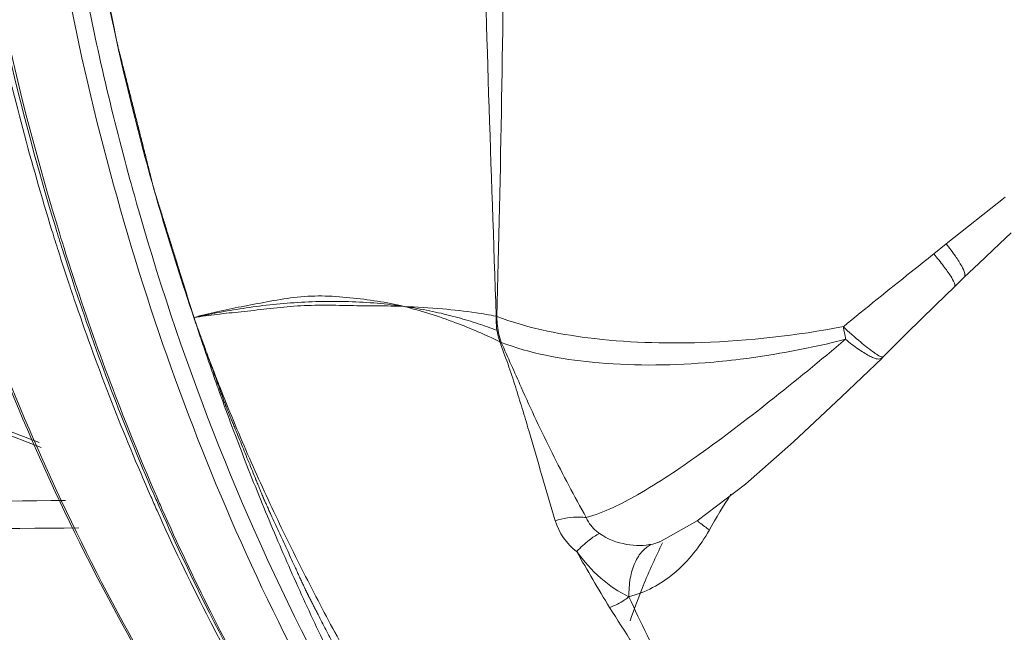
# Model space of a CAD drawing. Header units: millimetres. Extents: x 29035 to 30443, y 1864 to 2860.
# Tile 38 of 56: x 30105 to 30132, y 2527 to 2544. Entities that reach past the tile are written whole.
import ezdxf

# ---------------------------------------------------------------- set-up
doc = ezdxf.new("R2010")
doc.units = ezdxf.units.MM
doc.layers.add('\\M+5CFB8\\M+5CAB5\\M+5CFDF', color=7, linetype='Continuous', lineweight=13)

msp = doc.modelspace()

# ---------------------------------------------------------------- linework, layer by layer
at = {"layer": '\\M+5CFB8\\M+5CAB5\\M+5CFDF'}
for p, q in [((30132.479, 2539.095), (30130.859, 2537.801)), ((30130.859, 2537.801), (30130.515, 2537.527)), ((30131.084, 2536.62), (30131.356, 2536.881)), ((30110.127, 2535.748), (30110.119, 2535.772)), ((30118.591, 2535.088), (30118.554, 2535.105)), ((30129.765, 2535.332), (30129.092, 2534.658)), ((30098.79, 2534.919), (30105.913, 2532.187)), ((30099.082, 2534.922), (30105.85, 2532.325)), ((30129.092, 2534.658), (30129.092, 2534.658)), ((30109.172, 2530.537), (30109.198, 2530.478)), ((30109.215, 2530.552), (30109.226, 2530.527)), ((30109.226, 2530.527), (30109.238, 2530.5)), ((30122.963, 2529.589), (30122.766, 2529.525)), ((30122.969, 2529.592), (30122.963, 2529.589))]:
    msp.add_line(p, q, dxfattribs=at)
for points in [[(30131.356, 2536.881), (30131.758, 2537.266), (30132.328, 2537.809), (30132.644, 2538.109)], [(30129.765, 2535.332), (30130.564, 2536.117), (30131.084, 2536.62)], [(30122.963, 2529.589), (30123.995, 2530.161), (30125.324, 2531.177), (30126.646, 2532.346), (30127.972, 2533.587), (30129.088, 2534.654)]]:
    msp.add_lwpolyline(points, dxfattribs=at)
for centre, radius, start, end in [((30177.195, 2560.022), 74.275, 192.59556, 197.10517), ((30178.447, 2558.759), 72.667, 195.30513, 196.01316), ((30174.271, 2559.171), 71.231, 197.14219, 197.62338), ((30174.678, 2559.119), 71.483, 196.98106, 197.48094), ((30174.797, 2559.064), 71.525, 196.90881, 197.40825), ((30173.657, 2558.975), 70.585, 197.62296, 198.37946), ((30174.093, 2558.934), 70.87, 197.48056, 198.24847), ((30174.209, 2558.879), 70.909, 197.40786, 198.17545), ((30173.025, 2558.766), 69.92, 198.37984, 198.89499), ((30171.717, 2558.132), 68.363, 198.23296, 203.4767), ((30171.821, 2558.075), 68.389, 198.15987, 203.4012), ((30170.949, 2558.039), 67.72, 198.88178, 203.68561), ((30117.811, 2533.956), 1.96, 70.2904, 70.9343), ((30123.258, 2560.501), 25.431, 271.9276, 280.797), ((30112.386, 2532.527), 15.92, 9.5704, 10.837), ((30168.327, 2556.94), 64.877, 203.7275, 204.09853), ((30168.758, 2556.909), 65.161, 203.52737, 203.87396), ((30168.843, 2556.85), 65.17, 203.45211, 203.79841), ((30141.808, 2520.066), 20.062, 147.3277, 150.6049), ((30073.577, 5706.411), 3175.856, 270.367214, 270.595472), ((30075.865, 5866.249), 3336.424, 270.31045, 270.533836), ((30121.699, 2530.666), 1.693, 197.0366, 232.5906), ((30152.969, 2547.249), 36.94, 209.034, 211.8161)]:
    msp.add_arc(centre, radius, start, end, dxfattribs=at)
for points, knots in [([(30118.369, 2584.565), (30118.295, 2582.544), (30118.157, 2578.496), (30117.989, 2570.384), (30117.941, 2562.263), (30117.984, 2554.139), (30118.072, 2548.042), (30118.233, 2541.932), (30118.386, 2537.853), (30118.45, 2535.809)], [0, 0, 0, 0, 0.124393, 0.249205, 0.499057, 0.623978, 0.748949, 0.874161, 1, 1, 1, 1]), ([(30118.589, 2584.113), (30118.666, 2580.067), (30118.751, 2571.987), (30118.773, 2559.885), (30118.708, 2547.827), (30118.578, 2539.803), (30118.472, 2535.801)], [0, 0, 0, 0, 0.251304, 0.501724, 0.751439, 1, 1, 1, 1]), ([(30103.492, 2572.253), (30102.845, 2566.429), (30102.611, 2554.92), (30104.683, 2543.574), (30106.311, 2538.242)], [0, 0, 0, 0, 0.512453, 1, 1, 1, 1]), ([(30103.577, 2572.246), (30102.927, 2566.427), (30102.686, 2554.928), (30104.744, 2543.589), (30106.364, 2538.261)], [0, 0, 0, 0, 0.512529, 1, 1, 1, 1]), ([(30108.357, 2539.577), (30107.841, 2541.464), (30106.028, 2549.309), (30105.437, 2557.421), (30105.599, 2563.509)], [0, 0, 0, 0, 0.243093, 1, 1, 1, 1]), ([(30118.551, 2517.538), (30116.404, 2520.325), (30112.557, 2526.464), (30108.388, 2536.738), (30105.786, 2548.003), (30105.149, 2555.846), (30105.093, 2559.841)], [0, 0, 0, 0, 0.233987, 0.478643, 0.734258, 1, 1, 1, 1]), ([(30110.151, 2535.675), (30110.08, 2535.903), (30109.938, 2536.36), (30109.76, 2536.93), (30109.618, 2537.387), (30109.511, 2537.73), (30109.404, 2538.072), (30109.298, 2538.415), (30109.209, 2538.7), (30109.146, 2538.9), (30109.111, 2539.014), (30109.084, 2539.1), (30109.062, 2539.171), (30109.044, 2539.228), (30109.033, 2539.264), (30109.024, 2539.292), (30109.019, 2539.31), (30109.014, 2539.324), (30109.01, 2539.34), (30109.003, 2539.367), (30108.993, 2539.406), (30108.978, 2539.469), (30108.958, 2539.547), (30108.926, 2539.672), (30108.887, 2539.828), (30108.84, 2540.016), (30108.777, 2540.266), (30108.698, 2540.579), (30108.603, 2540.954), (30108.509, 2541.329), (30108.414, 2541.705), (30108.32, 2542.08), (30108.241, 2542.393), (30108.178, 2542.643), (30108.131, 2542.831), (30108.091, 2542.987), (30108.06, 2543.112), (30108.04, 2543.19), (30108.024, 2543.253), (30108.014, 2543.292), (30108.007, 2543.319), (30108.004, 2543.335), (30108.001, 2543.35), (30107.997, 2543.369), (30107.988, 2543.414), (30107.975, 2543.482), (30107.957, 2543.573), (30107.939, 2543.663), (30107.916, 2543.784), (30107.874, 2543.996), (30107.815, 2544.298), (30107.744, 2544.661), (30107.673, 2545.024), (30107.602, 2545.387), (30107.531, 2545.749), (30107.472, 2546.052), (30107.425, 2546.293), (30107.389, 2546.475), (30107.354, 2546.656), (30107.324, 2546.807), (30107.301, 2546.928), (30107.286, 2547.004), (30107.274, 2547.064), (30107.265, 2547.11), (30107.258, 2547.147), (30107.252, 2547.174), (30107.25, 2547.189), (30107.247, 2547.2), (30107.246, 2547.213), (30107.243, 2547.229), (30107.239, 2547.258), (30107.233, 2547.299), (30107.226, 2547.348), (30107.217, 2547.414), (30107.205, 2547.496), (30107.187, 2547.627), (30107.163, 2547.792), (30107.135, 2547.989), (30107.107, 2548.186), (30107.07, 2548.449), (30107.023, 2548.777), (30106.967, 2549.172), (30106.911, 2549.566), (30106.855, 2549.96), (30106.799, 2550.355), (30106.752, 2550.683), (30106.72, 2550.913), (30106.701, 2551.045), (30106.687, 2551.143), (30106.673, 2551.242), (30106.663, 2551.316), (30106.655, 2551.365), (30106.653, 2551.385), (30106.65, 2551.402), (30106.649, 2551.418), (30106.646, 2551.445), (30106.642, 2551.485), (30106.637, 2551.548), (30106.63, 2551.627), (30106.618, 2551.753), (30106.604, 2551.91), (30106.587, 2552.099), (30106.564, 2552.352), (30106.535, 2552.667), (30106.501, 2553.045), (30106.467, 2553.423), (30106.432, 2553.801), (30106.398, 2554.18), (30106.369, 2554.495), (30106.347, 2554.747), (30106.329, 2554.936), (30106.315, 2555.094), (30106.304, 2555.22), (30106.297, 2555.298), (30106.291, 2555.361), (30106.287, 2555.401), (30106.285, 2555.428), (30106.283, 2555.444), (30106.283, 2555.462), (30106.282, 2555.484), (30106.28, 2555.518), (30106.279, 2555.562), (30106.276, 2555.631), (30106.272, 2555.718), (30106.268, 2555.823), (30106.262, 2555.962), (30106.253, 2556.205), (30106.239, 2556.553), (30106.222, 2556.97), (30106.205, 2557.387), (30106.188, 2557.804), (30106.165, 2558.361), (30106.137, 2559.056), (30106.115, 2559.612), (30106.103, 2559.89)], [0, 0, 0, 0, 0.03125, 0.0625, 0.078125, 0.09375, 0.109375, 0.125, 0.140625, 0.148438, 0.152344, 0.15625, 0.160156, 0.162109, 0.164062, 0.165039, 0.166016, 0.166504, 0.166992, 0.167969, 0.169922, 0.171875, 0.175781, 0.179688, 0.1875, 0.195312, 0.203125, 0.21875, 0.234375, 0.25, 0.265625, 0.28125, 0.296875, 0.304688, 0.3125, 0.320312, 0.324219, 0.328125, 0.330078, 0.332031, 0.333008, 0.333496, 0.333984, 0.334961, 0.335938, 0.339844, 0.34375, 0.347656, 0.351562, 0.359375, 0.375, 0.390625, 0.40625, 0.421875, 0.4375, 0.453125, 0.460938, 0.46875, 0.476562, 0.484375, 0.488281, 0.492188, 0.494141, 0.496094, 0.498047, 0.499023, 0.499512, 0.5, 0.500488, 0.500977, 0.501953, 0.503906, 0.505859, 0.507812, 0.511719, 0.515625, 0.523438, 0.53125, 0.539062, 0.546875, 0.5625, 0.578125, 0.59375, 0.609375, 0.625, 0.640625, 0.648438, 0.652344, 0.65625, 0.660156, 0.664062, 0.665039, 0.666016, 0.666504, 0.666992, 0.667969, 0.669922, 0.671875, 0.675781, 0.679688, 0.6875, 0.695312, 0.703125, 0.71875, 0.734375, 0.75, 0.765625, 0.78125, 0.796875, 0.804688, 0.8125, 0.820312, 0.824219, 0.828125, 0.830078, 0.832031, 0.833008, 0.833496, 0.833984, 0.834961, 0.835938, 0.837891, 0.839844, 0.84375, 0.847656, 0.851562, 0.859375, 0.875, 0.890625, 0.90625, 0.921875, 0.9375, 0.96875, 1, 1, 1, 1]), ([(30110.119, 2535.772), (30109.481, 2537.645), (30107.185, 2545.482), (30106.199, 2553.682), (30106.104, 2559.863)], [0, 0, 0, 0, 0.242437, 1, 1, 1, 1]), ([(30115.868, 2522.183), (30115.089, 2523.427), (30112.083, 2528.658), (30109.858, 2534.327), (30108.6, 2538.713)], [0, 0, 0, 0, 0.243373, 1, 1, 1, 1]), ([(30130.859, 2537.801), (30130.946, 2537.692), (30131.097, 2537.495), (30131.271, 2537.218), (30131.367, 2537.036), (30131.382, 2536.906), (30131.355, 2536.881)], [0, 0, 0, 0, 0.392179, 0.697698, 0.899148, 1, 1, 1, 1]), ([(30130.515, 2537.527), (30130.308, 2537.362), (30129.474, 2536.697), (30128.643, 2536.028), (30128.022, 2535.52)], [0, 0, 0, 0, 0.248281, 1, 1, 1, 1]), ([(30130.515, 2537.527), (30130.608, 2537.417), (30130.769, 2537.22), (30130.966, 2536.94), (30131.068, 2536.772), (30131.107, 2536.642), (30131.084, 2536.62)], [0, 0, 0, 0, 0.398966, 0.709071, 0.910138, 1, 1, 1, 1]), ([(30110.119, 2535.772), (30110.329, 2535.832), (30110.763, 2535.94), (30111.436, 2536.074), (30112.142, 2536.209), (30112.878, 2536.339), (30113.646, 2536.384), (30114.417, 2536.327), (30115.171, 2536.229), (30115.667, 2536.142), (30115.904, 2536.078)], [0, 0, 0, 0, 0.111725, 0.228462, 0.351239, 0.479375, 0.610641, 0.743208, 0.8741, 1, 1, 1, 1]), ([(30110.119, 2535.772), (30110.333, 2535.82), (30110.772, 2535.91), (30111.468, 2536.029), (30112.203, 2536.126), (30112.978, 2536.194), (30113.779, 2536.225), (30114.588, 2536.212), (30115.373, 2536.154), (30116.109, 2536.057), (30116.786, 2535.928), (30117.401, 2535.775), (30117.96, 2535.604), (30118.299, 2535.483), (30118.462, 2535.42)], [0, 0, 0, 0, 0.083334, 0.166667, 0.250001, 0.333334, 0.416667, 0.5, 0.583334, 0.666667, 0.75, 0.833333, 0.916667, 1, 1, 1, 1]), ([(30110.119, 2535.77), (30110.331, 2535.802), (30110.764, 2535.866), (30111.437, 2535.932), (30112.144, 2536.011), (30112.882, 2536.096), (30113.647, 2536.12), (30114.417, 2536.099), (30115.171, 2536.094), (30115.665, 2536.089), (30115.904, 2536.078)], [0, 0, 0, 0, 0.110511, 0.226568, 0.349251, 0.477988, 0.610563, 0.744704, 0.876084, 1, 1, 1, 1]), ([(30118.554, 2535.105), (30118.153, 2535.294), (30117.29, 2535.673), (30116.389, 2535.957), (30115.904, 2536.078)], [0, 0, 0, 0, 0.470245, 1, 1, 1, 1]), ([(30118.45, 2535.809), (30118.266, 2535.845), (30117.775, 2535.926), (30116.926, 2536.025), (30116.26, 2536.06), (30115.904, 2536.078)], [0, 0, 0, 0, 0.219107, 0.582598, 1, 1, 1, 1]), ([(30110.119, 2535.769), (30110.174, 2535.616), (30110.285, 2535.31), (30110.423, 2534.929), (30110.533, 2534.623), (30110.616, 2534.394), (30110.699, 2534.165), (30110.782, 2533.936), (30110.851, 2533.745), (30110.906, 2533.592), (30110.941, 2533.497), (30110.968, 2533.42), (30110.986, 2533.373), (30110.998, 2533.339), (30111.005, 2533.32), (30111.013, 2533.3), (30111.024, 2533.274), (30111.04, 2533.234), (30111.061, 2533.183), (30111.094, 2533.102), (30111.135, 2533.001), (30111.185, 2532.879), (30111.251, 2532.717), (30111.334, 2532.514), (30111.433, 2532.27), (30111.566, 2531.946), (30111.698, 2531.622), (30111.814, 2531.338), (30111.88, 2531.175), (30111.93, 2531.054), (30111.98, 2530.932), (30112.017, 2530.841), (30112.042, 2530.78), (30112.054, 2530.75), (30112.067, 2530.719), (30112.085, 2530.68), (30112.107, 2530.631), (30112.144, 2530.552), (30112.189, 2530.454), (30112.261, 2530.297), (30112.352, 2530.1), (30112.46, 2529.864), (30112.569, 2529.628), (30112.677, 2529.392), (30112.786, 2529.156), (30112.876, 2528.959), (30112.948, 2528.801), (30113.002, 2528.683), (30113.057, 2528.565), (30113.102, 2528.467), (30113.138, 2528.388), (30113.161, 2528.339), (30113.179, 2528.3), (30113.192, 2528.27), (30113.204, 2528.246), (30113.213, 2528.226), (30113.219, 2528.211), (30113.226, 2528.198), (30113.235, 2528.181), (30113.246, 2528.159), (30113.26, 2528.133), (30113.278, 2528.098), (30113.3, 2528.054), (30113.336, 2527.984), (30113.38, 2527.897), (30113.434, 2527.792), (30113.488, 2527.687), (30113.559, 2527.547), (30113.649, 2527.373), (30113.756, 2527.163), (30113.863, 2526.953), (30113.971, 2526.744), (30114.078, 2526.534), (30114.167, 2526.359), (30114.239, 2526.22), (30114.284, 2526.132), (30114.319, 2526.062), (30114.342, 2526.019), (30114.357, 2525.988), (30114.367, 2525.97), (30114.377, 2525.952), (30114.39, 2525.929), (30114.411, 2525.892), (30114.437, 2525.846), (30114.479, 2525.772), (30114.532, 2525.68), (30114.594, 2525.57), (30114.678, 2525.422), (30114.824, 2525.165), (30115.034, 2524.796), (30115.243, 2524.428), (30115.389, 2524.17), (30115.473, 2524.023), (30115.535, 2523.912), (30115.598, 2523.802), (30115.645, 2523.719), (30115.677, 2523.664), (30115.692, 2523.636), (30115.708, 2523.609), (30115.731, 2523.573), (30115.76, 2523.528), (30115.805, 2523.456), (30115.862, 2523.366), (30115.952, 2523.222), (30116.066, 2523.043), (30116.202, 2522.827), (30116.383, 2522.539), (30116.701, 2522.036), (30116.973, 2521.605), (30117.155, 2521.317)], [0, 0, 0, 0, 0.03125, 0.0625, 0.078125, 0.09375, 0.109375, 0.125, 0.140625, 0.148438, 0.15625, 0.160156, 0.164062, 0.166016, 0.166992, 0.167969, 0.169922, 0.171875, 0.175781, 0.179688, 0.1875, 0.195312, 0.203125, 0.21875, 0.234375, 0.25, 0.28125, 0.296875, 0.304688, 0.3125, 0.320312, 0.328125, 0.330078, 0.332031, 0.333984, 0.335938, 0.339844, 0.34375, 0.351562, 0.359375, 0.375, 0.390625, 0.40625, 0.421875, 0.4375, 0.453125, 0.460938, 0.46875, 0.476562, 0.484375, 0.488281, 0.492188, 0.494141, 0.496094, 0.498047, 0.499023, 0.5, 0.500977, 0.501953, 0.503906, 0.505859, 0.507812, 0.511719, 0.515625, 0.523438, 0.53125, 0.539062, 0.546875, 0.5625, 0.578125, 0.59375, 0.609375, 0.625, 0.640625, 0.648438, 0.65625, 0.660156, 0.664062, 0.666016, 0.666992, 0.667969, 0.669922, 0.671875, 0.675781, 0.679688, 0.6875, 0.695312, 0.703125, 0.71875, 0.75, 0.78125, 0.796875, 0.804688, 0.8125, 0.820312, 0.828125, 0.830078, 0.832031, 0.833984, 0.835938, 0.839844, 0.84375, 0.851562, 0.859375, 0.875, 0.890625, 0.90625, 0.9375, 1, 1, 1, 1]), ([(30117.249, 2521.595), (30116.538, 2522.687), (30115.517, 2524.363), (30114.233, 2526.652), (30113.304, 2528.405), (30112.419, 2530.188), (30111.728, 2531.701), (30111.206, 2532.928), (30110.893, 2533.703), (30110.65, 2534.328), (30110.472, 2534.799), (30110.327, 2535.193), (30110.225, 2535.47), (30110.171, 2535.629), (30110.137, 2535.707), (30110.127, 2535.748)], [0, 0, 0, 0, 0.246159, 0.370651, 0.495696, 0.621059, 0.746749, 0.809782, 0.872983, 0.904657, 0.936383, 0.968165, 0.984078, 0.992041, 1, 1, 1, 1]), ([(30116.704, 2521.355), (30116.021, 2522.448), (30115.049, 2524.134), (30113.867, 2526.452), (30113.025, 2528.24), (30112.23, 2530.066), (30111.607, 2531.614), (30111.13, 2532.87), (30110.841, 2533.662), (30110.616, 2534.3), (30110.45, 2534.78), (30110.314, 2535.183), (30110.219, 2535.464), (30110.168, 2535.627), (30110.137, 2535.706), (30110.127, 2535.748)], [0, 0, 0, 0, 0.243916, 0.367481, 0.492074, 0.617647, 0.744163, 0.807771, 0.871612, 0.90362, 0.935686, 0.967812, 0.983897, 0.991945, 1, 1, 1, 1]), ([(30118.452, 2535.808), (30118.449, 2535.747), (30118.451, 2535.509), (30118.496, 2535.27), (30118.555, 2535.104)], [0, 0, 0, 0, 0.258854, 1, 1, 1, 1]), ([(30118.472, 2535.801), (30118.471, 2535.738), (30118.48, 2535.497), (30118.528, 2535.255), (30118.591, 2535.088)], [0, 0, 0, 0, 0.259463, 1, 1, 1, 1]), ([(30118.472, 2535.801), (30119.274, 2535.495), (30121.161, 2535.11), (30123.069, 2535.05), (30124.114, 2535.084)], [0, 0, 0, 0, 0.45093, 1, 1, 1, 1]), ([(30128.022, 2535.52), (30128.172, 2535.369), (30128.456, 2535.129), (30128.743, 2534.897), (30128.871, 2534.804)], [0, 0, 0, 0, 0.574959, 1, 1, 1, 1]), ([(30118.554, 2535.105), (30118.624, 2534.896), (30118.783, 2534.49), (30118.981, 2533.873), (30119.17, 2533.263), (30119.539, 2532.03), (30119.829, 2530.995), (30120.081, 2530.169)], [0, 0, 0, 0, 0.128087, 0.252899, 0.375958, 0.498933, 1, 1, 1, 1]), ([(30118.591, 2535.088), (30119.389, 2534.782), (30121.277, 2534.43), (30123.176, 2534.443), (30124.213, 2534.524)], [0, 0, 0, 0, 0.451121, 1, 1, 1, 1]), ([(30118.591, 2535.088), (30118.679, 2534.879), (30118.869, 2534.47), (30119.316, 2533.444), (30119.979, 2532.025), (30120.609, 2530.841), (30120.936, 2530.253)], [0, 0, 0, 0, 0.126509, 0.251484, 0.624863, 1, 1, 1, 1]), ([(30128.085, 2535.174), (30127.391, 2534.591), (30126.067, 2533.504), (30124.168, 2532.048), (30122.509, 2530.936), (30121.432, 2530.395), (30120.936, 2530.253)], [0, 0, 0, 0, 0.311642, 0.590024, 0.82246, 1, 1, 1, 1]), ([(30124.213, 2534.524), (30124.534, 2534.55), (30125.837, 2534.682), (30127.128, 2534.928), (30128.085, 2535.174)], [0, 0, 0, 0, 0.245995, 1, 1, 1, 1]), ([(30128.085, 2535.174), (30128.194, 2535.074), (30128.407, 2534.913), (30128.669, 2534.746), (30128.847, 2534.661), (30128.962, 2534.62), (30129.058, 2534.625), (30129.091, 2534.657)], [0, 0, 0, 0, 0.379952, 0.680375, 0.794078, 0.882749, 1, 1, 1, 1]), ([(30104.582, 2535.002), (30105.786, 2531.887), (30108.606, 2525.942), (30112.369, 2520.536), (30114.433, 2518.078)], [0, 0, 0, 0, 0.509909, 1, 1, 1, 1]), ([(30114.446, 2518.095), (30112.389, 2520.554), (30108.639, 2525.963), (30105.831, 2531.908), (30104.633, 2535.024)], [0, 0, 0, 0, 0.489881, 1, 1, 1, 1]), ([(30128.871, 2534.804), (30128.912, 2534.774), (30128.979, 2534.728), (30129.055, 2534.688), (30129.087, 2534.684)], [0, 0, 0, 0, 0.617552, 1, 1, 1, 1]), ([(30109.198, 2530.478), (30109.625, 2529.516), (30111.39, 2525.785), (30113.527, 2522.228), (30115.323, 2519.731)], [0, 0, 0, 0, 0.254935, 1, 1, 1, 1]), ([(30109.238, 2530.5), (30109.663, 2529.537), (30111.423, 2525.805), (30113.554, 2522.245), (30115.345, 2519.747)], [0, 0, 0, 0, 0.255005, 1, 1, 1, 1]), ([(30109.104, 2530.45), (30109.533, 2529.49), (30111.308, 2525.766), (30113.457, 2522.218), (30115.261, 2519.73)], [0, 0, 0, 0, 0.255011, 1, 1, 1, 1]), ([(30120.936, 2530.253), (30120.876, 2530.264), (30120.588, 2530.287), (30120.299, 2530.232), (30120.081, 2530.169)], [0, 0, 0, 0, 0.212039, 1, 1, 1, 1]), ([(30120.936, 2530.253), (30120.953, 2530.212), (30121.041, 2530.039), (30121.183, 2529.896), (30121.304, 2529.811)], [0, 0, 0, 0, 0.233447, 1, 1, 1, 1]), ([(30123.99, 2530.173), (30124.013, 2530.153), (30124.123, 2530.062), (30124.238, 2529.977), (30124.329, 2529.913)], [0, 0, 0, 0, 0.215776, 1, 1, 1, 1]), ([(30120.671, 2529.321), (30120.78, 2529.432), (30120.976, 2529.615), (30121.2, 2529.769), (30121.304, 2529.811)], [0, 0, 0, 0, 0.581884, 1, 1, 1, 1]), ([(30122.766, 2529.525), (30122.533, 2529.471), (30122.014, 2529.478), (30121.523, 2529.657), (30121.304, 2529.811)], [0, 0, 0, 0, 0.472622, 1, 1, 1, 1]), ([(30122.111, 2528.073), (30122.562, 2528.183), (30123.457, 2528.674), (30124.076, 2529.463), (30124.329, 2529.913)], [0, 0, 0, 0, 0.473893, 1, 1, 1, 1]), ([(30122.111, 2528.073), (30122.108, 2528.242), (30122.13, 2528.564), (30122.253, 2529), (30122.459, 2529.339), (30122.662, 2529.485), (30122.766, 2529.525)], [0, 0, 0, 0, 0.303043, 0.571618, 0.801227, 1, 1, 1, 1]), ([(30122.142, 2527.407), (30122.253, 2527.731), (30122.523, 2528.454), (30122.846, 2529.166), (30123.039, 2529.557)], [0, 0, 0, 0, 0.446807, 1, 1, 1, 1]), ([(30122.111, 2528.073), (30121.827, 2528.195), (30121.295, 2528.572), (30120.865, 2529.052), (30120.671, 2529.321)], [0, 0, 0, 0, 0.481861, 1, 1, 1, 1]), ([(30122.111, 2528.073), (30122.073, 2528.041), (30121.909, 2527.92), (30121.724, 2527.827), (30121.579, 2527.774)], [0, 0, 0, 0, 0.241402, 1, 1, 1, 1]), ([(30124.273, 2523.923), (30123.887, 2524.595), (30123.124, 2525.957), (30122.437, 2527.359), (30122.111, 2528.073)], [0, 0, 0, 0, 0.496833, 1, 1, 1, 1]), ([(30124.233, 2523.901), (30123.785, 2524.529), (30122.866, 2525.796), (30121.998, 2527.099), (30121.579, 2527.774)], [0, 0, 0, 0, 0.492596, 1, 1, 1, 1])]:
    msp.add_open_spline(points, degree=3, knots=knots, dxfattribs=at)
msp.add_open_spline([(30129.087, 2534.684), (30129.101, 2534.682), (30129.118, 2534.684), (30129.128, 2534.695)], degree=3, dxfattribs=at)

doc.saveas('drawing.dxf')
